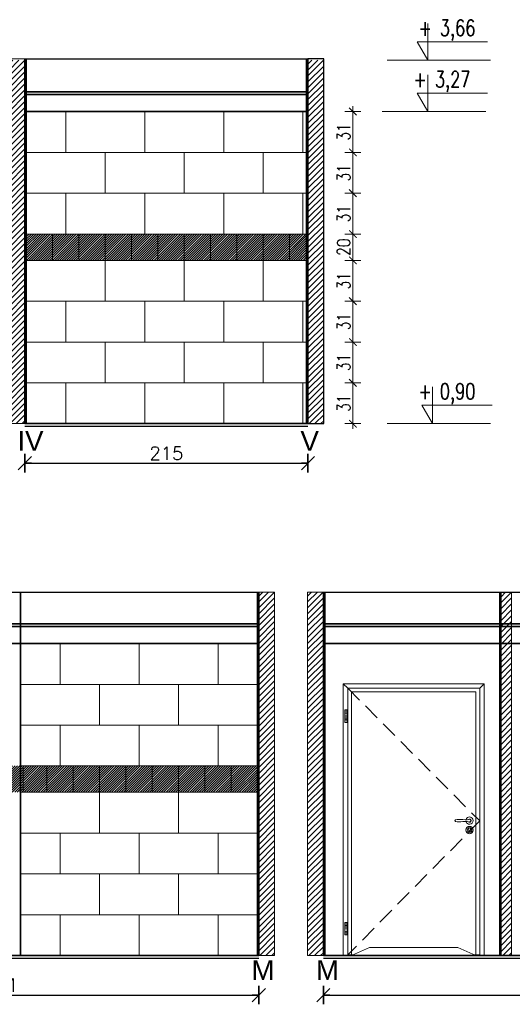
# Model space of a CAD drawing. Header units: millimetres. Extents: x 15214 to 140083, y -437840 to -79279.
# Tile 44 of 64: x 36913 to 37287, y -198447 to -197699. Entities that reach past the tile are written whole.
import ezdxf

# ---------------------------------------------------------------- set-up
doc = ezdxf.new("R2010")
doc.units = ezdxf.units.MM
doc.linetypes.add('CENTER', pattern=[0.6, 0.375, -0.075, 0.075, -0.075])
doc.linetypes.add('DASHED', pattern=[19.05, 12.7, -6.35])
doc.layers.get('0').update_dxf_attribs({"lineweight": 0})
for name, color, linetype, lineweight in [('0-drzwi-linia', 213, 'Continuous', 5), ('0-ZABUDOWA GK-MDF', 54, 'Continuous', 35), ('1_POSADZKA PODZIAŁY', 151, 'Continuous', 0), ('1_PŁYTKI KOLOR', 7, 'Continuous', 0), ('A_wymiary', 7, 'Continuous', 5), ('Hatch', 4, 'Continuous', 5), ('Istn-sciany', 3, 'Continuous', 30), ('Opis', 8, 'Continuous', 13), ('Sciany', 2, 'Continuous', 35), ('WYMIAROWANIE', 1, 'Continuous', 13)]:
    doc.layers.add(name, color=color, linetype=linetype, lineweight=lineweight)
doc.layers.add('AS_ opisy', color=7, linetype='Continuous')
doc.styles.add('SIMPLEX', font='simplex.shx', dxfattribs={"width": 0.77})
doc.styles.add('TXT', font='simplex.shx')
doc.dimstyles.new('DIM50', dxfattribs={"dimscale": 5, "dimtxt": 2, "dimasz": 1, "dimexe": 0, "dimexo": 0, "dimgap": 0.5, "dimtad": 1, "dimdec": 4, "dimrnd": 0.5, "dimdsep": 46, "dimtxsty": 'TXT', "dimblk": 'TICK1', "dimblk1": 'TICK1', "dimblk2": 'TICK1', "dimsah": 1, "dimcen": 0, "dimse1": 1, "dimse2": 1, "dimclrd": 1, "dimclre": 7, "dimclrt": 9, "dimadec": 0, "dimazin": 0, "dimtfac": 1, "dimtdec": 4, "dimtmove": 2, "dimatfit": 3, "dimldrblk": 'TICK1', "dimfxl": 1, "dimtolj": 1, "dimarcsym": 0})
doc.dimstyles.new('OL PB 100', dxfattribs={"dimscale": 4, "dimtxt": 2.5, "dimasz": 0.1, "dimexe": 10, "dimexo": 10, "dimgap": 0.5, "dimtad": 1, "dimdec": 1, "dimrnd": 0.5, "dimzin": 9, "dimdsep": 46, "dimtxsty": 'SIMPLEX', "dimblk": 'thick_MSz', "dimcen": 0.05, "dimdle": 8, "dimse1": 1, "dimse2": 1, "dimclrd": 256, "dimclre": 256, "dimclrt": 3, "dimadec": 1, "dimazin": 2, "dimtfac": 1, "dimtdec": 1, "dimtix": 1, "dimtofl": 0, "dimtmove": 2, "dimatfit": 3, "dimldrblk": 'thick_MSz', "dimfxl": 10, "dimfxlon": 1, "dimtolj": 1, "dimlwd": -1, "dimlwe": -1, "dimarcsym": 0})

# ---------------------------------------------------------------- blocks, each defined once
blk = doc.blocks.new('TICK1')
at = {"color": 2}
blk.add_line((-1, -1), (1, 1), dxfattribs=at)
at = {"color": 0}
for p, q in [((0, 0), (-1, 0)), ((0, -1.4), (0, 1.4))]:
    blk.add_line(p, q, dxfattribs=at)
blk = doc.blocks.new('*D1461')
at = {"layer": 'DEFPOINTS', "color": 0, "transparency": 16777216}
for p in [(36916.9, -198005.57), (37131.9, -198005.57), (37131.9, -198035.57)]:
    blk.add_point(p, dxfattribs=at)
at = {"layer": 'Sciany', "color": 1, "lineweight": -2, "transparency": 16777216}
blk.add_line((36921.9, -198035.57), (37126.9, -198035.57), dxfattribs=at)
at = {"layer": 'Sciany', "color": 1, "lineweight": -2, "transparency": 16777216, "xscale": 5, "yscale": 5, "zscale": 5, "rotation": 180}
blk.add_blockref('TICK1', (36916.9, -198035.57), dxfattribs=at)
at = {"layer": 'Sciany', "color": 1, "lineweight": -2, "transparency": 16777216, "xscale": 5, "yscale": 5, "zscale": 5}
blk.add_blockref('TICK1', (37131.9, -198035.57), dxfattribs=at)
at = {"layer": 'Sciany', "color": 9, "transparency": 16777216, "insert": (37024.4, -198028.07), "char_height": 10, "attachment_point": 5, "style": 'TXT'}
blk.add_mtext('\\A1;215', dxfattribs=at)
blk = doc.blocks.new('thick_MSz')
for p, q in [((-10, 0), (10, 0)), ((0, 15), (0, -15))]:
    blk.add_line(p, q)
at = {"const_width": 2, "elevation": 2}
blk.add_lwpolyline([(-7.1, -7.1), (7.1, 7.1)], dxfattribs=at)
blk = doc.blocks.new('*D1462')
at = {"layer": 'A_wymiary', "transparency": 16777216}
blk.add_line((37166.02, -198005.17), (37166.02, -197974.97), dxfattribs=at)
at = {"layer": 'DEFPOINTS', "color": 0, "transparency": 16777216}
for p in [(37130.9, -197974.57), (37166.02, -197974.57), (37130.9, -198005.57)]:
    blk.add_point(p, dxfattribs=at)
at = {"layer": 'A_wymiary', "transparency": 16777216, "xscale": 0.4, "yscale": 0.4, "zscale": 0.4}
for p, rotation in [((37166.02, -197974.57), 90), ((37166.02, -198005.57), 270)]:
    blk.add_blockref('thick_MSz', p, dxfattribs=dict(at, rotation=rotation))
at = {"layer": 'A_wymiary', "color": 3, "transparency": 16777216, "insert": (37159.02, -197990.07), "char_height": 10, "attachment_point": 5, "rotation": 90, "style": 'SIMPLEX'}
blk.add_mtext('\\A1;31', dxfattribs=at)
blk = doc.blocks.new('*D1463')
at = {"layer": 'A_wymiary', "transparency": 16777216}
blk.add_line((37166.02, -197974.17), (37166.02, -197943.97), dxfattribs=at)
at = {"layer": 'DEFPOINTS', "color": 0, "transparency": 16777216}
for p in [(37130.9, -197943.57), (37166.02, -197943.57), (37130.9, -197974.57)]:
    blk.add_point(p, dxfattribs=at)
at = {"layer": 'A_wymiary', "transparency": 16777216, "xscale": 0.4, "yscale": 0.4, "zscale": 0.4}
for p, rotation in [((37166.02, -197943.57), 90), ((37166.02, -197974.57), 270)]:
    blk.add_blockref('thick_MSz', p, dxfattribs=dict(at, rotation=rotation))
at = {"layer": 'A_wymiary', "color": 3, "transparency": 16777216, "insert": (37159.02, -197959.07), "char_height": 10, "attachment_point": 5, "rotation": 90, "style": 'SIMPLEX'}
blk.add_mtext('\\A1;31', dxfattribs=at)
blk = doc.blocks.new('*D1464')
at = {"layer": 'A_wymiary', "transparency": 16777216}
blk.add_line((37166.02, -197943.17), (37166.02, -197912.97), dxfattribs=at)
at = {"layer": 'DEFPOINTS', "color": 0, "transparency": 16777216}
for p in [(37130.9, -197912.57), (37166.02, -197912.57), (37130.9, -197943.57)]:
    blk.add_point(p, dxfattribs=at)
at = {"layer": 'A_wymiary', "transparency": 16777216, "xscale": 0.4, "yscale": 0.4, "zscale": 0.4}
for p, rotation in [((37166.02, -197912.57), 90), ((37166.02, -197943.57), 270)]:
    blk.add_blockref('thick_MSz', p, dxfattribs=dict(at, rotation=rotation))
at = {"layer": 'A_wymiary', "color": 3, "transparency": 16777216, "insert": (37159.02, -197928.07), "char_height": 10, "attachment_point": 5, "rotation": 90, "style": 'SIMPLEX'}
blk.add_mtext('\\A1;31', dxfattribs=at)
blk = doc.blocks.new('*D1465')
at = {"layer": 'A_wymiary', "transparency": 16777216}
blk.add_line((37166.02, -197912.17), (37166.02, -197881.97), dxfattribs=at)
at = {"layer": 'DEFPOINTS', "color": 0, "transparency": 16777216}
for p in [(37130.9, -197881.57), (37166.02, -197881.57), (37130.9, -197912.57)]:
    blk.add_point(p, dxfattribs=at)
at = {"layer": 'A_wymiary', "transparency": 16777216, "xscale": 0.4, "yscale": 0.4, "zscale": 0.4}
for p, rotation in [((37166.02, -197881.57), 90), ((37166.02, -197912.57), 270)]:
    blk.add_blockref('thick_MSz', p, dxfattribs=dict(at, rotation=rotation))
at = {"layer": 'A_wymiary', "color": 3, "transparency": 16777216, "insert": (37159.02, -197897.07), "char_height": 10, "attachment_point": 5, "rotation": 90, "style": 'SIMPLEX'}
blk.add_mtext('\\A1;31', dxfattribs=at)
blk = doc.blocks.new('*D1466')
at = {"layer": 'A_wymiary', "transparency": 16777216}
blk.add_line((37166.02, -197881.17), (37166.02, -197861.97), dxfattribs=at)
at = {"layer": 'DEFPOINTS', "color": 0, "transparency": 16777216}
for p in [(37130.9, -197861.57), (37166.02, -197861.57), (37130.9, -197881.57)]:
    blk.add_point(p, dxfattribs=at)
at = {"layer": 'A_wymiary', "transparency": 16777216, "xscale": 0.4, "yscale": 0.4, "zscale": 0.4}
for p, rotation in [((37166.02, -197861.57), 90), ((37166.02, -197881.57), 270)]:
    blk.add_blockref('thick_MSz', p, dxfattribs=dict(at, rotation=rotation))
at = {"layer": 'A_wymiary', "color": 3, "transparency": 16777216, "insert": (37159.02, -197871.57), "char_height": 10, "attachment_point": 5, "rotation": 90, "style": 'SIMPLEX'}
blk.add_mtext('\\A1;20', dxfattribs=at)
blk = doc.blocks.new('*D1467')
at = {"layer": 'A_wymiary', "transparency": 16777216}
blk.add_line((37166.02, -197861.17), (37166.02, -197830.97), dxfattribs=at)
at = {"layer": 'DEFPOINTS', "color": 0, "transparency": 16777216}
for p in [(37130.9, -197830.57), (37166.02, -197830.57), (37130.9, -197861.57)]:
    blk.add_point(p, dxfattribs=at)
at = {"layer": 'A_wymiary', "transparency": 16777216, "xscale": 0.4, "yscale": 0.4, "zscale": 0.4}
for p, rotation in [((37166.02, -197830.57), 90), ((37166.02, -197861.57), 270)]:
    blk.add_blockref('thick_MSz', p, dxfattribs=dict(at, rotation=rotation))
at = {"layer": 'A_wymiary', "color": 3, "transparency": 16777216, "insert": (37159.02, -197846.07), "char_height": 10, "attachment_point": 5, "rotation": 90, "style": 'SIMPLEX'}
blk.add_mtext('\\A1;31', dxfattribs=at)
blk = doc.blocks.new('*D1468')
at = {"layer": 'A_wymiary', "transparency": 16777216}
blk.add_line((37166.02, -197830.17), (37166.02, -197799.97), dxfattribs=at)
at = {"layer": 'DEFPOINTS', "color": 0, "transparency": 16777216}
for p in [(37130.9, -197799.57), (37166.02, -197799.57), (37130.9, -197830.57)]:
    blk.add_point(p, dxfattribs=at)
at = {"layer": 'A_wymiary', "transparency": 16777216, "xscale": 0.4, "yscale": 0.4, "zscale": 0.4}
for p, rotation in [((37166.02, -197799.57), 90), ((37166.02, -197830.57), 270)]:
    blk.add_blockref('thick_MSz', p, dxfattribs=dict(at, rotation=rotation))
at = {"layer": 'A_wymiary', "color": 3, "transparency": 16777216, "insert": (37159.02, -197815.07), "char_height": 10, "attachment_point": 5, "rotation": 90, "style": 'SIMPLEX'}
blk.add_mtext('\\A1;31', dxfattribs=at)
blk = doc.blocks.new('*D1469')
at = {"layer": 'A_wymiary', "transparency": 16777216}
blk.add_line((37166.02, -197799.17), (37166.02, -197768.97), dxfattribs=at)
at = {"layer": 'DEFPOINTS', "color": 0, "transparency": 16777216}
for p in [(37130.9, -197768.57), (37166.02, -197768.57), (37130.9, -197799.57)]:
    blk.add_point(p, dxfattribs=at)
at = {"layer": 'A_wymiary', "transparency": 16777216, "xscale": 0.4, "yscale": 0.4, "zscale": 0.4}
for p, rotation in [((37166.02, -197768.57), 90), ((37166.02, -197799.57), 270)]:
    blk.add_blockref('thick_MSz', p, dxfattribs=dict(at, rotation=rotation))
at = {"layer": 'A_wymiary', "color": 3, "transparency": 16777216, "insert": (37159.02, -197784.07), "char_height": 10, "attachment_point": 5, "rotation": 90, "style": 'SIMPLEX'}
blk.add_mtext('\\A1;31', dxfattribs=at)
blk = doc.blocks.new('*D1471')
at = {"layer": 'DEFPOINTS', "color": 0, "transparency": 16777216}
for p in [(36703.62, -198409.55), (37094.62, -198409.55), (37094.62, -198439.55)]:
    blk.add_point(p, dxfattribs=at)
at = {"layer": 'Sciany', "color": 1, "lineweight": -2, "transparency": 16777216}
blk.add_line((36708.62, -198439.55), (37089.62, -198439.55), dxfattribs=at)
at = {"layer": 'Sciany', "color": 1, "lineweight": -2, "transparency": 16777216, "xscale": 5, "yscale": 5, "zscale": 5, "rotation": 180}
blk.add_blockref('TICK1', (36703.62, -198439.55), dxfattribs=at)
at = {"layer": 'Sciany', "color": 1, "lineweight": -2, "transparency": 16777216, "xscale": 5, "yscale": 5, "zscale": 5}
blk.add_blockref('TICK1', (37094.62, -198439.55), dxfattribs=at)
at = {"layer": 'Sciany', "color": 9, "transparency": 16777216, "insert": (36899.12, -198432.05), "char_height": 10, "attachment_point": 5, "style": 'TXT'}
blk.add_mtext('\\A1;391', dxfattribs=at)
blk = doc.blocks.new('*D1472')
at = {"layer": 'DEFPOINTS', "color": 0, "transparency": 16777216}
for p in [(37143.62, -198409.55), (37686.62, -198409.55), (37686.62, -198439.55)]:
    blk.add_point(p, dxfattribs=at)
at = {"layer": 'Sciany', "color": 1, "lineweight": -2, "transparency": 16777216}
blk.add_line((37148.62, -198439.55), (37681.62, -198439.55), dxfattribs=at)
at = {"layer": 'Sciany', "color": 1, "lineweight": -2, "transparency": 16777216, "xscale": 5, "yscale": 5, "zscale": 5, "rotation": 180}
blk.add_blockref('TICK1', (37143.62, -198439.55), dxfattribs=at)
at = {"layer": 'Sciany', "color": 1, "lineweight": -2, "transparency": 16777216, "xscale": 5, "yscale": 5, "zscale": 5}
blk.add_blockref('TICK1', (37686.62, -198439.55), dxfattribs=at)
at = {"layer": 'Sciany', "color": 9, "transparency": 16777216, "insert": (37415.12, -198432.05), "char_height": 10, "attachment_point": 5, "style": 'TXT'}
blk.add_mtext('\\A1;543', dxfattribs=at)
blk = doc.blocks.new('A$Cdbe3390a')
for p, q in [((5.99, 0), (5.99, 206.5)), ((112.99, 206.5), (5.99, 206.5)), ((5.99, 206.5), (9.39, 203.1)), ((112.99, 206.5), (109.59, 203.1)), ((112.99, 0), (112.99, 206.5)), ((111.79, 186.63), (109.89, 186.63)), ((109.89, 186.63), (109.89, 177.13)), ((111.79, 184.23), (109.89, 184.23)), ((111.79, 179.53), (109.89, 179.53)), ((111.79, 186.63), (111.79, 177.13)), ((109.89, 177.13), (111.79, 177.13)), ((111.79, 25.25), (109.89, 25.25)), ((109.89, 25.25), (109.89, 15.75)), ((111.79, 22.85), (109.89, 22.85)), ((111.79, 25.25), (111.79, 15.75)), ((111.79, 18.15), (109.89, 18.15)), ((109.89, 15.75), (111.79, 15.75)), ((12.24, 0), (12.24, 0.5)), ((106.74, 0), (106.74, 0.5)), ((0, 0), (119.01, 0))]:
    blk.add_line(p, q)
at = {"linetype": 'CENTER', "ltscale": 0.5}
for p, q in [((110.84, 186.63), (110.84, 177.13)), ((110.84, 25.25), (110.84, 15.75))]:
    blk.add_line(p, q, dxfattribs=at)
at = {"ltscale": 0.2}
for p, q in [((15.94, 102.75), (15.94, 102.25)), ((15.94, 102.75), (16.07, 102.75)), ((15.94, 102.25), (16.07, 102.25)), ((16.57, 95.46), (16.57, 94.21)), ((17.62, 95.46), (17.62, 94.21))]:
    blk.add_line(p, q, dxfattribs=at)
for points in [[(105.61, 0.5), (109.59, 0.5), (109.59, 203.1), (9.39, 203.1), (9.39, 0.5), (13.38, 0.5)], [(12.24, 0.5), (12.24, 200.25), (106.74, 200.25), (106.74, 0.5)], [(12.24, 0), (26, 6.07), (82.28, 6.07)], [(106.74, 0), (92.98, 6.07), (36.7, 6.07)]]:
    blk.add_lwpolyline(points)
at = {"linetype": 'DASHED'}
blk.add_lwpolyline([(109.59, 203.1), (9.39, 102.3), (109.59, 0.5)], dxfattribs=at)
at = {"ltscale": 0.2}
for centre, radius in [((17.09, 95.36), 2.8), ((17.1, 95.35), 1.8)]:
    blk.add_circle(centre, radius, dxfattribs=at)
for centre, radius, start, end in [((17.09, 102.5), 2.8, 13.27153, 346.72847), ((17.09, 102.5), 1.25, 42.90378, 317.09622), ((17.09, 102.5), 1.05, 64.69984, 295.30016), ((27.5, 102.5), 0.74, 288.92464, 71.07536), ((17.09, 96.16), 0.875, 306.8699, 233.1301), ((17.09, 94.21), 0.525, 180, 270), ((17.09, 94.21), 0.525, 270, 0)]:
    blk.add_arc(centre, radius, start, end, dxfattribs=at)
for points in [[(27.74, 103.2), (25.24, 103.45), (18.95, 103.2), (17.09, 103.55)], [(27.74, 101.8), (25.24, 101.55), (18.95, 101.8), (17.09, 101.45)]]:
    blk.add_spline(points, degree=3, dxfattribs=at)

msp = doc.modelspace()

# ---------------------------------------------------------------- hatches: boundary and pattern name
at = {"layer": '1_PŁYTKI KOLOR', "true_color": 0x83c991}
h = msp.add_hatch(dxfattribs=at)
h.set_pattern_fill('ANSI31', color=113, scale=0.4)
h.paths.add_polyline_path([(36937.89886, -197861.56612), (36917.89886, -197861.56612), (36917.89886, -197881.56612), (36937.89886, -197881.56612)])
h.paths.add_polyline_path([(36957.89886, -197861.56612), (36937.89886, -197861.56612), (36937.89886, -197881.56612), (36957.89886, -197881.56612)])
h.paths.add_polyline_path([(36977.89886, -197861.56612), (36957.89886, -197861.56612), (36957.89886, -197881.56612), (36977.89886, -197881.56612)])
h.paths.add_polyline_path([(36997.89886, -197861.56612), (36977.89886, -197861.56612), (36977.89886, -197881.56612), (36997.89886, -197881.56612)])
h.paths.add_polyline_path([(37017.89886, -197861.56612), (36997.89886, -197861.56612), (36997.89886, -197881.56612), (37017.89886, -197881.56612)])
h.paths.add_polyline_path([(37037.89886, -197861.56612), (37017.89886, -197861.56612), (37017.89886, -197881.56612), (37037.89886, -197881.56612)])
h.paths.add_polyline_path([(37130.89886, -197861.56612), (37037.89886, -197861.56612), (37037.89886, -197881.56612), (37130.89886, -197881.56612)])
at = {"layer": '1_PŁYTKI KOLOR', "true_color": 0xcfa968}
h = msp.add_hatch(dxfattribs=at)
h.set_pattern_fill('ANSI31', color=43, scale=0.4)
h.paths.add_polyline_path([(37093.6213, -198265.54718), (36716.82726, -198265.54718), (36716.82726, -198285.54718), (37093.6213, -198285.54718)])
at = {"layer": 'Hatch'}
h = msp.add_hatch(dxfattribs=at)
h.set_pattern_fill('ANSI31', color=256)
h.set_pattern_definition([(45, (-23161.6685, -3365.9778), (-2.24506403, 2.24506403), [])])
h.paths.add_polyline_path([(36904.89886, -198005.56612), (36916.89886, -198005.56612), (36916.89886, -197729.56612), (36904.89886, -197729.56612)])
h = msp.add_hatch(dxfattribs=at)
h.set_pattern_fill('ANSI31', color=256)
h.set_pattern_definition([(45, (-22934.6685, -3365.9778), (-2.24506403, 2.24506403), [])])
h.paths.add_polyline_path([(37131.89886, -198005.56612), (37143.89886, -198005.56612), (37143.89886, -197729.56612), (37131.89886, -197729.56612)])
h = msp.add_hatch(dxfattribs=at)
h.set_pattern_fill('ANSI31', color=256)
h.set_pattern_definition([(45, (-22971.946, -3769.959), (-2.24506403, 2.24506403), [])])
h.paths.add_polyline_path([(37094.6213, -198409.54718), (37106.6213, -198409.54718), (37106.6213, -198133.54718), (37094.6213, -198133.54718)])
h = msp.add_hatch(dxfattribs=at)
h.set_pattern_fill('ANSI31', color=256)
h.set_pattern_definition([(45, (-22934.946, -3769.959), (-2.24506403, 2.24506403), [])])
h.paths.add_polyline_path([(37131.6213, -198409.54718), (37143.6213, -198409.54718), (37143.6213, -198133.54718), (37131.6213, -198133.54718)])
h = msp.add_hatch(dxfattribs=at)
h.set_pattern_fill('ANSI31', color=256)
h.set_pattern_definition([(45, (-22791.946, -3769.959), (-2.24506403, 2.24506403), [])])
h.paths.add_polyline_path([(37278.6213, -198409.54718), (37286.6213, -198409.54718), (37286.6213, -198133.54718), (37278.6213, -198133.54718)])

# ---------------------------------------------------------------- linework, layer by layer
at = {"layer": '0-ZABUDOWA GK-MDF'}
for points in [[(36916.89886, -197753.56612), (37131.89886, -197753.56612)], [(36916.89886, -197755.56612), (37131.89886, -197755.56612)], [(36703.6213, -198157.54718), (37094.6213, -198157.54718)], [(36703.6213, -198159.54718), (37094.6213, -198159.54718)], [(37143.6213, -198157.54718), (37686.6213, -198157.54718)], [(37143.6213, -198159.54718), (37686.6213, -198159.54718)]]:
    msp.add_lwpolyline(points, dxfattribs=at)
at = {"layer": '1_POSADZKA PODZIAŁY', "linetype": 'Continuous'}
for points in [[(36917.89886, -197768.56612), (37130.89886, -197768.56612), (37130.89886, -198005.56612), (36917.89886, -198005.56612)], [(36913.6213, -198172.54718), (37093.6213, -198172.54718), (37093.6213, -198409.54718), (36913.6213, -198409.54718)]]:
    msp.add_lwpolyline(points, close=True, dxfattribs=at)
for points in [[(36947.89886, -197799.56612), (36947.89886, -197768.56612)], [(37007.89886, -197799.56612), (37007.89886, -197768.56612)], [(37067.89886, -197799.56612), (37067.89886, -197768.56612)], [(37127.89886, -197799.56612), (37127.89886, -197768.56612)], [(36917.89886, -197799.56612), (37130.89886, -197799.56612)], [(36977.89886, -197830.56612), (36977.89886, -197799.56612)], [(37037.89886, -197830.56612), (37037.89886, -197799.56612)], [(37097.89886, -197830.56612), (37097.89886, -197799.56612)], [(36917.89886, -197830.56612), (37130.89886, -197830.56612)], [(36947.89886, -197861.56612), (36947.89886, -197830.56612)], [(37007.89886, -197861.56612), (37007.89886, -197830.56612)], [(37067.89886, -197861.56612), (37067.89886, -197830.56612)], [(37127.89886, -197861.56612), (37127.89886, -197830.56612)], [(36917.89886, -197861.56612), (37130.89886, -197861.56612)], [(36937.89886, -197881.56612), (36937.89886, -197861.56612)], [(36957.89886, -197881.56612), (36957.89886, -197861.56612)], [(36977.89886, -197881.56612), (36977.89886, -197861.56612)], [(36997.89886, -197881.56612), (36997.89886, -197861.56612)], [(37017.89886, -197881.56612), (37017.89886, -197861.56612)], [(37037.89886, -197881.56612), (37037.89886, -197861.56612)], [(37057.89886, -197881.56612), (37057.89886, -197861.56612)], [(37077.89886, -197881.56612), (37077.89886, -197861.56612)], [(37097.89886, -197881.56612), (37097.89886, -197861.56612)], [(37117.89886, -197881.56612), (37117.89886, -197861.56612)], [(36917.89886, -197881.56612), (37130.89886, -197881.56612)], [(36977.89886, -197912.56612), (36977.89886, -197881.56612)], [(37037.89886, -197912.56612), (37037.89886, -197881.56612)], [(37097.89886, -197912.56612), (37097.89886, -197881.56612)], [(36917.89886, -197912.56612), (37130.89886, -197912.56612)], [(36947.89886, -197943.56612), (36947.89886, -197912.56612)], [(37007.89886, -197943.56612), (37007.89886, -197912.56612)], [(37067.89886, -197943.56612), (37067.89886, -197912.56612)], [(37127.89886, -197943.56612), (37127.89886, -197912.56612)], [(36917.89886, -197943.56612), (37130.89886, -197943.56612)], [(36977.89886, -197974.56612), (36977.89886, -197943.56612)], [(37037.89886, -197974.56612), (37037.89886, -197943.56612)], [(37097.89886, -197974.56612), (37097.89886, -197943.56612)], [(36917.89886, -197974.56612), (37130.89886, -197974.56612)], [(36947.89886, -198005.56612), (36947.89886, -197974.56612)], [(37007.89886, -198005.56612), (37007.89886, -197974.56612)], [(37067.89886, -198005.56612), (37067.89886, -197974.56612)], [(37127.89886, -198005.56612), (37127.89886, -197974.56612)], [(36943.6213, -198203.54718), (36943.6213, -198172.54718)], [(37003.6213, -198203.54718), (37003.6213, -198172.54718)], [(37063.6213, -198203.54718), (37063.6213, -198172.54718)], [(36913.6213, -198203.54718), (37093.6213, -198203.54718)], [(36973.6213, -198234.54718), (36973.6213, -198203.54718)], [(37033.6213, -198234.54718), (37033.6213, -198203.54718)], [(36913.6213, -198234.54718), (37093.6213, -198234.54718)], [(36943.6213, -198265.54718), (36943.6213, -198234.54718)], [(37003.6213, -198265.54718), (37003.6213, -198234.54718)], [(37063.6213, -198265.54718), (37063.6213, -198234.54718)], [(36913.6213, -198265.54718), (37093.6213, -198265.54718)], [(36915.6213, -198285.54718), (36915.6213, -198265.54718)], [(36933.6213, -198285.54718), (36933.6213, -198265.54718)], [(36953.6213, -198285.54718), (36953.6213, -198265.54718)], [(36973.6213, -198285.54718), (36973.6213, -198265.54718)], [(36993.6213, -198285.54718), (36993.6213, -198265.54718)], [(37013.6213, -198285.54718), (37013.6213, -198265.54718)], [(37033.6213, -198285.54718), (37033.6213, -198265.54718)], [(37053.6213, -198285.54718), (37053.6213, -198265.54718)], [(37073.6213, -198285.54718), (37073.6213, -198265.54718)], [(36913.6213, -198285.54718), (37093.6213, -198285.54718)], [(36973.6213, -198316.54718), (36973.6213, -198285.54718)], [(37033.6213, -198316.54718), (37033.6213, -198285.54718)], [(36913.6213, -198316.54718), (37093.6213, -198316.54718)], [(36943.6213, -198347.54718), (36943.6213, -198316.54718)], [(37003.6213, -198347.54718), (37003.6213, -198316.54718)], [(37063.6213, -198347.54718), (37063.6213, -198316.54718)], [(36913.6213, -198347.54718), (37093.6213, -198347.54718)], [(36973.6213, -198378.54718), (36973.6213, -198347.54718)], [(37033.6213, -198378.54718), (37033.6213, -198347.54718)], [(36913.6213, -198378.54718), (37093.6213, -198378.54718)], [(36943.6213, -198409.54718), (36943.6213, -198378.54718)], [(37003.6213, -198409.54718), (37003.6213, -198378.54718)], [(37063.6213, -198409.54718), (37063.6213, -198378.54718)]]:
    msp.add_lwpolyline(points, dxfattribs=at)
at = {"layer": 'Istn-sciany'}
for points in [[(36916.89886, -197728.56612), (37131.89886, -197728.56612)], [(36916.89886, -198005.56612), (36916.89886, -197728.56612)], [(37131.89886, -198005.56612), (37131.89886, -197728.56612)], [(36916.89886, -198007.56612), (37131.89886, -198007.56612)], [(36703.6213, -198133.54718), (37094.6213, -198133.54718)], [(37143.6213, -198133.54718), (37686.6213, -198133.54718)], [(37143.6213, -198133.54718), (37686.6213, -198133.54718)], [(36703.6213, -198411.54718), (37094.6213, -198411.54718)], [(37143.6213, -198411.54718), (37686.6213, -198411.54718)]]:
    msp.add_lwpolyline(points, dxfattribs=at)
msp.add_lwpolyline([(37131.89886, -198005.56612), (37143.89886, -198005.56612), (37143.89886, -197728.56612), (37131.89886, -197728.56612)], close=True, dxfattribs=at)
at = {"layer": 'Opis'}
for points in [[(37222.86002, -197701.56436), (37222.86002, -197729.56612)], [(37222.86002, -197729.56612), (37214.77661, -197715.56524)], [(37214.77661, -197715.56524), (37268.21082, -197715.56524)], [(37192.0741, -197729.56612), (37270.65382, -197729.56612)], [(37222.86002, -197740.56436), (37222.86002, -197768.56612)], [(37222.86002, -197768.56612), (37214.77661, -197754.56524)], [(37214.77661, -197754.56524), (37268.21082, -197754.56524)], [(37188.35207, -197768.56612), (37266.93178, -197768.56612)], [(37226.58206, -197977.56436), (37226.58206, -198005.56612)], [(37226.58206, -198005.56612), (37218.49864, -197991.56524)], [(37218.49864, -197991.56524), (37271.93285, -197991.56524)], [(37192.0741, -198005.56612), (37270.65382, -198005.56612)]]:
    msp.add_lwpolyline(points, dxfattribs=at)
at = {"layer": 'Sciany'}
for points in [[(36917.89886, -198005.56612), (36917.89886, -197728.56612)], [(37130.89886, -198005.56612), (37130.89886, -197728.56612)], [(36916.89886, -197768.56612), (37131.89886, -197768.56612)], [(36916.89886, -198005.56612), (37131.89886, -198005.56612)], [(36913.6213, -198409.54718), (36913.6213, -198133.54718)], [(37093.6213, -198409.54718), (37093.6213, -198133.54718)], [(37094.6213, -198409.54718), (37094.6213, -198133.54718)], [(37143.6213, -198409.54718), (37143.6213, -198133.54718)], [(37144.6213, -198409.54718), (37144.6213, -198133.54718)], [(37277.6213, -198409.54718), (37277.6213, -198133.54718)], [(36714.6213, -198172.54718), (37093.6213, -198172.54718)], [(37144.6213, -198172.54718), (37685.6213, -198172.54718)], [(36703.6213, -198409.54718), (37094.6213, -198409.54718)], [(37143.6213, -198409.54718), (37686.6213, -198409.54718)]]:
    msp.add_lwpolyline(points, dxfattribs=at)
at = {"layer": 'WYMIAROWANIE'}
for points in [[(36904.89886, -198005.56612), (36916.89886, -198005.56612), (36916.89886, -197728.56612), (36904.89886, -197728.56612)], [(37094.6213, -198409.54718), (37106.6213, -198409.54718), (37106.6213, -198133.54718), (37094.6213, -198133.54718)], [(37131.6213, -198409.54718), (37143.6213, -198409.54718), (37143.6213, -198133.54718), (37131.6213, -198133.54718)], [(37278.6213, -198409.54718), (37286.6213, -198409.54718), (37286.6213, -198133.54718), (37278.6213, -198133.54718)]]:
    msp.add_lwpolyline(points, close=True, dxfattribs=at)

# ---------------------------------------------------------------- block references
at = {"layer": '0-drzwi-linia', "xscale": -1}
msp.add_blockref('A$Cdbe3390a', (37271.72285, -198409.54718), dxfattribs=at)

# ---------------------------------------------------------------- texts
at = {"layer": 'AS_ opisy', "char_height": 15, "attachment_point": 1, "style": 'TXT'}
for s, insert in [('{\\fArial|b0|i0|c238|p34;IV}', (36911.22919, -198011.19246)), ('{\\fArial|b0|i0|c238|p34;V}', (37126.22919, -198011.19246)), ('{\\fArial|b0|i0|c238|p34;M}', (37088.99625, -198413.0552)), ('{\\fArial|b0|i0|c238|p34;M}', (37137.99625, -198413.0552))]:
    msp.add_mtext_dynamic_manual_height_columns(s, width=15, gutter_width=75, heights=[15], dxfattribs=dict(at, insert=insert))
at = {"layer": 'Opis', "style": 'SIMPLEX', "width": 0.75}
for s, p in [('+ 3,66', (37215.89461, -197710.98712)), ('+ 3,27', (37212.17257, -197749.98712)), ('+ 0,90', (37215.89461, -197986.98712))]:
    msp.add_text(s, height=12, dxfattribs=at).set_placement(p)

# ---------------------------------------------------------------- dimensions: what is measured, and where the dimension line sits
at = {"layer": 'A_wymiary'}
for base, p1, p2, picture, middle in [((37166.01887, -197768.56612), (37130.89886, -197799.56612), (37130.89886, -197768.56612), '*D1469', (37159.01887, -197784.06612)), ((37166.01887, -197799.56612), (37130.89886, -197830.56612), (37130.89886, -197799.56612), '*D1468', (37159.01887, -197815.06612)), ((37166.01887, -197830.56612), (37130.89886, -197861.56612), (37130.89886, -197830.56612), '*D1467', (37159.01887, -197846.06612)), ((37166.01887, -197861.56612), (37130.89886, -197881.56612), (37130.89886, -197861.56612), '*D1466', (37159.01887, -197871.56612)), ((37166.01887, -197881.56612), (37130.89886, -197912.56612), (37130.89886, -197881.56612), '*D1465', (37159.01887, -197897.06612)), ((37166.01887, -197912.56612), (37130.89886, -197943.56612), (37130.89886, -197912.56612), '*D1464', (37159.01887, -197928.06612)), ((37166.01887, -197943.56612), (37130.89886, -197974.56612), (37130.89886, -197943.56612), '*D1463', (37159.01887, -197959.06612)), ((37166.01887, -197974.56612), (37130.89886, -198005.56612), (37130.89886, -197974.56612), '*D1462', (37159.01887, -197990.06612))]:
    dim = msp.add_linear_dim(base=base, p1=p1, p2=p2, angle=90, dimstyle='OL PB 100', dxfattribs=at)
    dim.commit()
    dim.dimension.update_dxf_attribs({"geometry": picture, "text_midpoint": middle})
at = {"layer": 'Sciany'}
for base, p1, p2, picture, middle in [((37131.89886, -198035.56612), (36916.89886, -198005.56612), (37131.89886, -198005.56612), '*D1461', (37024.39886, -198028.06612)), ((37094.6213, -198439.54718), (36703.6213, -198409.54718), (37094.6213, -198409.54718), '*D1471', (36899.1213, -198432.04718)), ((37686.6213, -198439.54718), (37143.6213, -198409.54718), (37686.6213, -198409.54718), '*D1472', (37415.1213, -198432.04718))]:
    dim = msp.add_linear_dim(base=base, p1=p1, p2=p2, dimstyle='DIM50', override={"dimfxl": 0}, dxfattribs=at)
    dim.commit()
    dim.dimension.update_dxf_attribs({"geometry": picture, "text_midpoint": middle})

doc.saveas('drawing.dxf')
